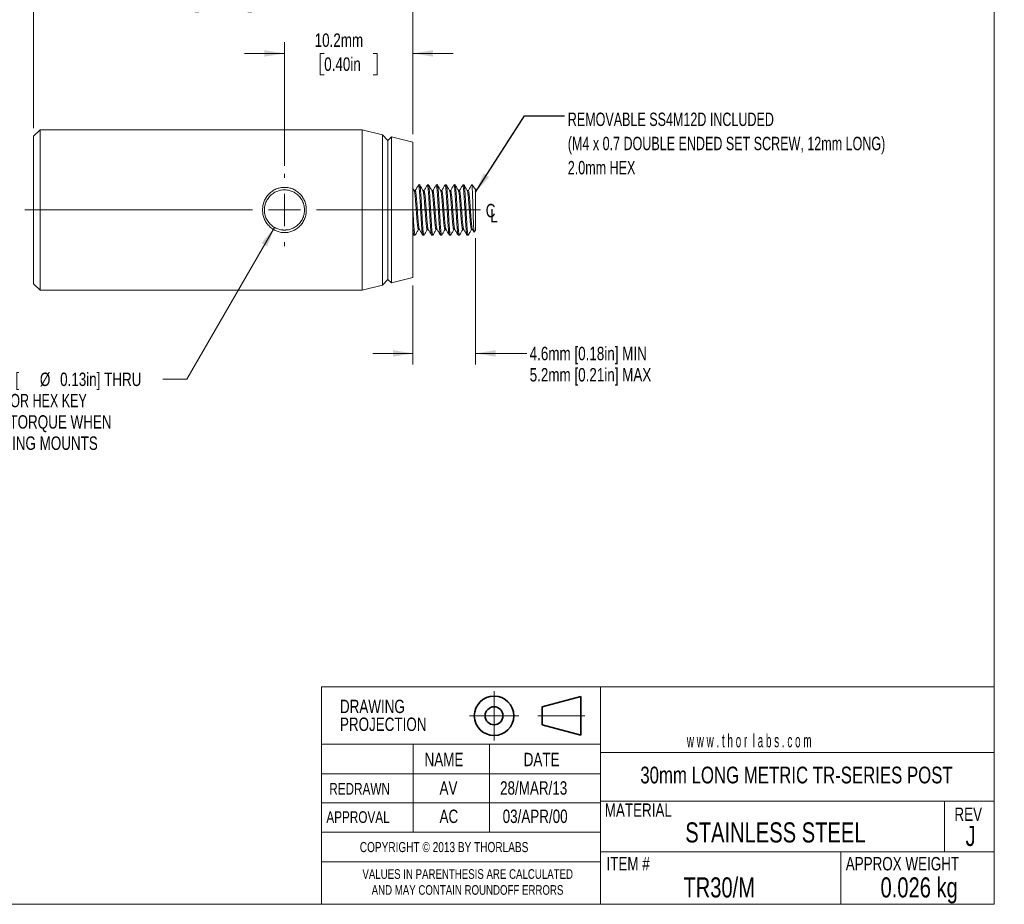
# Model space of a CAD drawing. Header units: millimetres. Extents: x 2 to 280, y 1 to 215.
# Tile 2 of 3: x 124 to 280, y 1 to 141. Entities that reach past the tile are written whole.
import ezdxf

# ---------------------------------------------------------------- set-up
doc = ezdxf.new("R2010")
doc.units = ezdxf.units.MM
doc.header["$PDSIZE"] = -1
doc.linetypes.add('CENTERX2', pattern=[20.32, 12.7, -2.54, 2.54, -2.54])
doc.styles.add('SLDTEXTSTYLE0', font='TXT', dxfattribs={"width": 0.75})
doc.styles.add('SLDTEXTSTYLE1', font='TXT', dxfattribs={"width": 0.5525})
doc.styles.add('SLDTEXTSTYLE2', font='TXT', dxfattribs={"width": 0.7})
doc.dimstyles.new('SLDDIMSTYLE0', dxfattribs={"dimtxt": 2.116667, "dimasz": 3.175, "dimexe": 0, "dimexo": 0.0625, "dimgap": 0.529167, "dimtad": 0, "dimtih": 1, "dimtoh": 1, "dimdec": 1, "dimlfac": 0.5, "dimrnd": 1e-09, "dimzin": 12, "dimdsep": 46, "dimtxsty": 'SLDTEXTSTYLE0', "dimsah": 1, "dimcen": 0.09, "dimadec": 0, "dimazin": 3, "dimtfac": 1, "dimtdec": 1, "dimtmove": 0, "dimatfit": 0, "dimfxl": 1, "dimfrac": 2, "dimtolj": 1, "dimtzin": 12, "dimarcsym": 0})
doc.dimstyles.new('SLDDIMSTYLE1', dxfattribs={"dimtxt": 2.116667, "dimasz": 3.175, "dimexe": 0, "dimexo": 0.0625, "dimgap": 0.529167, "dimtad": 0, "dimtih": 1, "dimtoh": 1, "dimdec": 1, "dimlfac": 0.5, "dimrnd": 1e-09, "dimzin": 4, "dimdsep": 46, "dimtxsty": 'SLDTEXTSTYLE0', "dimsah": 1, "dimcen": 0.09, "dimadec": 0, "dimazin": 1, "dimtfac": 1, "dimtdec": 1, "dimtofl": 0, "dimtmove": 0, "dimatfit": 3, "dimfxl": 1, "dimfrac": 2, "dimtolj": 1, "dimtzin": 12, "dimarcsym": 0})
doc.dimstyles.new('SLDDIMSTYLE2', dxfattribs={"dimtxt": 2.116667, "dimasz": 3.175, "dimexe": 0, "dimexo": 0.0625, "dimgap": 0.529167, "dimtad": 0, "dimtih": 1, "dimtoh": 1, "dimdec": 1, "dimlfac": 0.5, "dimrnd": 1e-09, "dimzin": 12, "dimdsep": 46, "dimtxsty": 'SLDTEXTSTYLE0', "dimsah": 1, "dimcen": 0, "dimadec": 0, "dimazin": 3, "dimtfac": 1, "dimtdec": 1, "dimtofl": 0, "dimtmove": 0, "dimatfit": 3, "dimfxl": 1, "dimfrac": 2, "dimtolj": 1, "dimtzin": 12, "dimarcsym": 0})
doc.dimstyles.new('SLDDIMSTYLE3', dxfattribs={"dimtxt": 0.18, "dimasz": 3.175, "dimexe": 0, "dimexo": 0.0625, "dimgap": 0, "dimtad": 0, "dimtih": 1, "dimtoh": 1, "dimdec": 0, "dimrnd": 1e-09, "dimzin": 0, "dimdsep": 46, "dimtxsty": 'Standard', "dimsah": 1, "dimcen": 0.09, "dimadec": 0, "dimazin": 0, "dimtfac": 3.175, "dimtdec": 0, "dimtofl": 0, "dimtmove": 0, "dimatfit": 3, "dimfxl": 1, "dimfrac": 2, "dimtolj": 1, "dimtzin": 0, "dimarcsym": 0})

# ---------------------------------------------------------------- blocks, each defined once
blk = doc.blocks.new('Third Angle Projection Block')
at = {"color": 7, "linetype": 'CENTERX2', "lineweight": 18}
for p, q in [((101.48, 23.81), (101.48, 14.07)), ((96.6, 18.94), (106.35, 18.94)), ((110.14, 18.94), (119.45, 18.94))]:
    blk.add_line(p, q, dxfattribs=at)
at = {"color": 7, "linetype": 'Continuous', "lineweight": 35}
for p, q in [((118.62, 22.75), (111, 20.71)), ((118.62, 15.13), (118.62, 22.75)), ((111, 20.71), (111, 17.17)), ((111, 17.17), (118.62, 15.13))]:
    blk.add_line(p, q, dxfattribs=at)
for radius in [3.9, 1.77]:
    blk.add_circle((101.48, 18.94), radius, dxfattribs=at)
at = {"color": 7, "linetype": 'Continuous', "lineweight": 0}
blk.add_point((101.48, 18.94), dxfattribs=at)
blk = doc.blocks.new('_D')
at = {"color": 7, "linetype": 'Continuous', "lineweight": 0}
for p, q in [((196, 106.15), (196, 86.17)), ((186.1, 98.66), (186.1, 86.17)), ((186.1, 87.95), (179.75, 87.95)), ((196, 87.95), (204.12, 87.95))]:
    blk.add_line(p, q, dxfattribs=at)
at = {"color": 7, "linetype": 'Continuous', "lineweight": 18}
for points in [[(186.1, 87.95), (182.92, 88.46), (182.92, 87.44)], [(196, 87.95), (199.18, 87.44), (199.18, 88.46)]]:
    blk.add_solid(points, dxfattribs=at)
at = {"color": 7, "linetype": 'Continuous', "lineweight": 18, "char_height": 2.1167, "attachment_point": 1, "style": 'SLDTEXTSTYLE0'}
for s, insert in [('4.6mm [0.18in] MIN', (204.55, 88.99)), ('5.2mm [0.21in] MAX', (204.55, 85.63))]:
    blk.add_mtext(s, dxfattribs=dict(at, insert=insert))
blk = doc.blocks.new('_D_1')
at = {"color": 7, "linetype": 'Continuous', "lineweight": 0}
for p, q in [((165.78, 117.61), (165.78, 137.14)), ((186.1, 122.59), (186.1, 137.14)), ((165.78, 135.36), (159.43, 135.36)), ((172.06, 135.36), (171.41, 135.36)), ((171.41, 135.36), (171.41, 132)), ((179.81, 135.36), (180.46, 135.36)), ((180.46, 135.36), (180.46, 132)), ((186.1, 135.36), (192.45, 135.36)), ((171.41, 132), (172.06, 132)), ((180.46, 132), (179.81, 132))]:
    blk.add_line(p, q, dxfattribs=at)
at = {"color": 7, "linetype": 'Continuous', "lineweight": 18}
for points in [[(165.78, 135.36), (162.6, 135.87), (162.6, 134.86)], [(186.1, 135.36), (189.27, 134.86), (189.27, 135.87)]]:
    blk.add_solid(points, dxfattribs=at)
at = {"color": 7, "linetype": 'Continuous', "lineweight": 18, "char_height": 2.117, "attachment_point": 1, "style": 'SLDTEXTSTYLE0'}
for s, insert in [('10.2mm', (170.55, 138.52)), ('0.40in', (172.06, 134.73))]:
    blk.add_mtext(s, dxfattribs=dict(at, insert=insert))
blk = doc.blocks.new('_D_2')
at = {"color": 7, "linetype": 'Continuous', "lineweight": 0}
for p, q in [((126.1, 123.55), (126.1, 147.07)), ((186.1, 122.59), (186.1, 147.07)), ((126.1, 145.3), (149.51, 145.3)), ((152.22, 145.3), (151.58, 145.3)), ((151.58, 145.3), (151.58, 141.93)), ((159.98, 145.3), (160.62, 145.3)), ((160.62, 145.3), (160.62, 141.93)), ((186.1, 145.3), (162.69, 145.3)), ((151.58, 141.93), (152.22, 141.93)), ((160.62, 141.93), (159.98, 141.93))]:
    blk.add_line(p, q, dxfattribs=at)
at = {"color": 7, "linetype": 'Continuous', "lineweight": 18}
for points in [[(126.1, 145.3), (129.28, 144.79), (129.28, 145.8)], [(186.1, 145.3), (182.92, 145.8), (182.92, 144.79)]]:
    blk.add_solid(points, dxfattribs=at)
at = {"color": 7, "linetype": 'Continuous', "lineweight": 18, "char_height": 2.117, "attachment_point": 1, "style": 'SLDTEXTSTYLE0'}
for s, insert in [('30.0mm', (150.72, 148.45)), ('1.18in', (152.22, 144.66))]:
    blk.add_mtext(s, dxfattribs=dict(at, insert=insert))
blk = doc.blocks.new('_D_3')
at = {"color": 7, "linetype": 'Continuous', "lineweight": 0}
for p, q in [((164.19, 107.87), (150.33, 83.86)), ((150.33, 83.86), (146.52, 83.86))]:
    blk.add_line(p, q, dxfattribs=at)
at = {"color": 7, "linetype": 'Continuous', "lineweight": 18}
blk.add_solid([(164.19, 107.87), (162.16, 105.38), (163.04, 104.87)], dxfattribs=at)
at = {"color": 7, "linetype": 'Continuous', "lineweight": 18, "attachment_point": 1}
for s, insert, char_height, style in [('%%c', (112.94, 84.91), 2.117, 'SLDTEXTSTYLE0'), ('3.2mm [', (116.13, 84.91), 2.117, 'SLDTEXTSTYLE0'), ('%%c', (127.1, 84.91), 2.117, 'SLDTEXTSTYLE0'), ('0.13in] THRU', (130.3, 84.91), 2.1167, 'SLDTEXTSTYLE0'), ('FOR 2mm BALL DRIVER OR HEX KEY', (99.29, 81.55), 2.1167, 'SLDTEXTSTYLE2'), ('PROVIDES EXTRA TORQUE WHEN', (103.05, 78.18), 2.1167, 'SLDTEXTSTYLE0'), ('TIGHTENING/REMOVING MOUNTS', (101.23, 74.82), 2.1167, 'SLDTEXTSTYLE0')]:
    blk.add_mtext(s, dxfattribs=dict(at, insert=insert, char_height=char_height, style=style))
blk = doc.blocks.new('SW_SYMBOL_MOD_CL')
at = {"color": 0, "linetype": 'Continuous', "lineweight": 0, "char_height": 783, "attachment_point": 5, "style": 'SLDTEXTSTYLE0'}
for s, insert in [('C', (400, 600)), ('L', (600, 300))]:
    blk.add_mtext(s, dxfattribs=dict(at, insert=insert))
blk = doc.blocks.new('SW_CENTERMARKSYMBOL_0')
at = {"color": 0, "linetype": 'Continuous', "lineweight": 18}
for p, q in [((0, 5.08), (0, 5.71)), ((0, 0), (0, 2.54)), ((-5.08, 0), (-41.04, 0)), ((0, 0), (-2.54, 0)), ((0, 0), (0, -2.54)), ((0, 0), (2.54, 0)), ((5.08, 0), (31, 0)), ((0, -5.08), (0, -5.71))]:
    blk.add_line(p, q, dxfattribs=at)

msp = doc.modelspace()

# ---------------------------------------------------------------- linework, layer by layer
at = {"color": 7, "linetype": 'Continuous', "lineweight": 18}
for p, q in [((277.99, 0.9), (277.99, 214.65)), ((127.12, 123.3), (126.1, 122.28)), ((178.07, 123.3), (127.12, 123.3)), ((127.12, 123.3), (127.12, 110.62)), ((181.27, 122.51), (178.07, 123.3)), ((178.07, 123.3), (178.07, 110.62)), ((126.1, 122.28), (126.1, 110.62)), ((182.1, 121.62), (181.27, 122.51)), ((181.27, 122.51), (181.27, 110.62)), ((182.68, 122.16), (182.1, 121.62)), ((182.1, 121.62), (182.1, 110.62)), ((186.1, 121.32), (182.68, 122.16)), ((182.68, 122.16), (182.68, 110.62)), ((186.1, 121.32), (186.1, 110.62)), ((186.29, 113.68), (186.1, 114.02)), ((186.44, 113.71), (186.27, 113.71)), ((187.14, 114.62), (186.96, 114.62)), ((187.84, 113.71), (187.67, 113.71)), ((188.54, 114.62), (188.36, 114.62)), ((189.24, 113.71), (189.07, 113.71)), ((189.94, 114.62), (189.76, 114.62)), ((190.64, 113.71), (190.47, 113.71)), ((191.34, 114.62), (191.16, 114.62)), ((192.04, 113.71), (191.87, 113.71)), ((192.74, 114.62), (192.56, 114.62)), ((193.44, 113.71), (193.27, 113.71)), ((194.14, 114.62), (193.96, 114.62)), ((194.84, 113.71), (194.67, 113.71)), ((195.44, 114.62), (195.36, 114.62)), ((195.98, 113.86), (195.44, 114.62)), ((195.44, 114.35), (195.44, 114.62)), ((195.98, 113.86), (196, 113.82)), ((196, 107.42), (196, 113.82)), ((126.1, 110.62), (126.1, 98.96)), ((127.12, 110.62), (127.12, 97.95)), ((178.07, 110.62), (178.07, 97.95)), ((181.27, 110.62), (181.27, 98.74)), ((182.1, 110.62), (182.1, 99.62)), ((182.68, 110.62), (182.68, 99.08)), ((186.1, 110.62), (186.1, 99.93)), ((186.96, 107.53), (187.12, 107.53)), ((188.36, 107.53), (188.52, 107.53)), ((189.76, 107.53), (189.92, 107.53)), ((191.16, 107.53), (191.32, 107.53)), ((192.56, 107.53), (192.72, 107.53)), ((193.96, 107.53), (194.12, 107.53)), ((195.36, 107.53), (195.52, 107.53)), ((195.51, 107.55), (195.76, 107.12)), ((186.1, 106.89), (186.24, 106.64)), ((186.26, 106.62), (186.44, 106.62)), ((187.66, 106.62), (187.84, 106.62)), ((189.06, 106.62), (189.24, 106.62)), ((190.46, 106.62), (190.64, 106.62)), ((191.86, 106.62), (192.04, 106.62)), ((193.26, 106.62), (193.44, 106.62)), ((194.66, 106.62), (194.84, 106.62)), ((195.78, 107.11), (196, 107.42)), ((182.68, 99.08), (186.1, 99.93)), ((126.1, 98.96), (127.12, 97.95)), ((178.07, 97.95), (181.27, 98.74)), ((181.27, 98.74), (182.1, 99.62)), ((182.1, 99.62), (182.68, 99.08)), ((127.12, 97.95), (178.07, 97.95)), ((277.99, 35.24), (277.99, 50.03)), ((171.63, 7.56), (171.63, 35.24)), ((171.63, 35.24), (215.74, 35.24)), ((215.74, 35.24), (215.74, 0.9)), ((215.74, 35.24), (277.99, 35.24)), ((171.63, 12.3), (171.63, 26.17)), ((171.63, 0.9), (171.63, 26.17)), ((215.74, 26.17), (171.63, 26.17)), ((186.13, 26.17), (186.13, 12.3)), ((198.21, 26.17), (198.21, 12.3)), ((215.74, 24.89), (277.99, 24.89)), ((215.74, 21.49), (171.63, 21.49)), ((215.74, 17.16), (277.99, 17.16)), ((270.17, 17.16), (270.17, 9.14)), ((215.74, 16.92), (171.63, 16.92)), ((215.74, 12.3), (171.63, 12.3)), ((171.63, 12.3), (171.63, 7.56)), ((215.74, 9.14), (277.99, 9.14)), ((253.75, 9.14), (253.75, 0.9)), ((171.63, 7.56), (215.74, 7.56)), ((277.99, 0.9), (1.58, 0.9))]:
    msp.add_line(p, q, dxfattribs=at)
for points, knots in [([(162.32, 110.62), (162.33, 110.86), (162.35, 111.33), (162.55, 112), (162.88, 112.62), (163.32, 113.16), (163.84, 113.62), (164.44, 113.96), (165.09, 114.15), (165.78, 114.22), (166.46, 114.15), (167.11, 113.96), (167.71, 113.62), (168.23, 113.16), (168.68, 112.62), (169, 112), (169.19, 111.33), (169.25, 110.62), (169.19, 109.91), (169, 109.24), (168.68, 108.62), (168.23, 108.08), (167.71, 107.62), (167.11, 107.29), (166.46, 107.09), (165.77, 107.03), (165.09, 107.09), (164.44, 107.29), (163.84, 107.62), (163.32, 108.08), (162.87, 108.63), (162.55, 109.24), (162.35, 109.92), (162.33, 110.38), (162.32, 110.62)], [0, 0, 0, 0, 0.032206, 0.063214, 0.094215, 0.126403, 0.158491, 0.188893, 0.218934, 0.24999, 0.281027, 0.311086, 0.341545, 0.37373, 0.405856, 0.436822, 0.467824, 0.500108, 0.532296, 0.563272, 0.594233, 0.626377, 0.658508, 0.688949, 0.719019, 0.750087, 0.781086, 0.811122, 0.841579, 0.873786, 0.905925, 0.936877, 0.967838, 1, 1, 1, 1]), ([(162.6, 110.62), (162.61, 110.45), (162.63, 110.08), (162.78, 109.51), (163.07, 108.92), (163.51, 108.35), (164.08, 107.91), (164.7, 107.61), (165.18, 107.49), (165.49, 107.46), (165.63, 107.45), (165.77, 107.45), (165.89, 107.45), (166.11, 107.46), (166.43, 107.5), (166.91, 107.64), (167.47, 107.91), (168.04, 108.35), (168.48, 108.91), (168.77, 109.51), (168.92, 110.08), (168.97, 110.62), (168.92, 111.16), (168.77, 111.73), (168.48, 112.33), (168.04, 112.89), (167.47, 113.34), (166.87, 113.62), (166.3, 113.77), (165.78, 113.81), (165.25, 113.77), (164.68, 113.62), (164.08, 113.34), (163.52, 112.89), (163.07, 112.33), (162.78, 111.73), (162.63, 111.16), (162.61, 110.79), (162.6, 110.62)], [0, 0, 0, 0, 0.025569, 0.054879, 0.087979, 0.124903, 0.162496, 0.195834, 0.228147, 0.235753, 0.243001, 0.249893, 0.255771, 0.261889, 0.281786, 0.304036, 0.337369, 0.37494, 0.41193, 0.445064, 0.474374, 0.49991, 0.525491, 0.554833, 0.587986, 0.624984, 0.662565, 0.695908, 0.725043, 0.750017, 0.774933, 0.804022, 0.837331, 0.874891, 0.911937, 0.945113, 0.974451, 1, 1, 1, 1]), ([(186.96, 107.53), (186.96, 107.53), (186.95, 107.53), (186.93, 107.56), (186.91, 107.62), (186.88, 107.73), (186.85, 107.87), (186.83, 108.05), (186.8, 108.26), (186.78, 108.5), (186.75, 108.76), (186.73, 109.04), (186.71, 109.34), (186.68, 109.66), (186.66, 109.99), (186.63, 110.34), (186.61, 110.69), (186.58, 111.04), (186.55, 111.38), (186.53, 111.71), (186.5, 112.02), (186.48, 112.31), (186.46, 112.58), (186.44, 112.84), (186.41, 113.07), (186.38, 113.27), (186.36, 113.43), (186.33, 113.56), (186.31, 113.64), (186.29, 113.67), (186.29, 113.68)], [0, 0, 0, 0, 0.011282, 0.047428, 0.084356, 0.121857, 0.159701, 0.197643, 0.235436, 0.272838, 0.309623, 0.345585, 0.38137, 0.418003, 0.455298, 0.493031, 0.530962, 0.568846, 0.606435, 0.643498, 0.679818, 0.715454, 0.75176, 0.788811, 0.826393, 0.864274, 0.902207, 0.939945, 0.977249, 1, 1, 1, 1]), ([(187.11, 107.56), (187.1, 107.57), (187.08, 107.61), (187.05, 107.76), (187.01, 107.99), (186.97, 108.3), (186.94, 108.66), (186.9, 109.06), (186.87, 109.5), (186.83, 109.98), (186.8, 110.48), (186.76, 110.99), (186.72, 111.48), (186.69, 111.95), (186.65, 112.37), (186.62, 112.75), (186.58, 113.09), (186.54, 113.36), (186.51, 113.57), (186.47, 113.68), (186.45, 113.72), (186.44, 113.71), (186.44, 113.71)], [0, 0, 0, 0, 0.039383, 0.093222, 0.147627, 0.201862, 0.255205, 0.307002, 0.358717, 0.412004, 0.466214, 0.520628, 0.574507, 0.627158, 0.678452, 0.731021, 0.784853, 0.839257, 0.893496, 0.946848, 0.998659, 1, 1, 1, 1]), ([(186.98, 114.6), (186.9, 114.45), (186.72, 114.15), (186.54, 113.85), (186.46, 113.7)], [0, 0, 0, 0, 0.500059, 1, 1, 1, 1]), ([(187.66, 106.62), (187.66, 106.62), (187.65, 106.62), (187.64, 106.64), (187.63, 106.67), (187.62, 106.71), (187.6, 106.76), (187.59, 106.83), (187.57, 106.92), (187.56, 107.03), (187.54, 107.16), (187.53, 107.3), (187.51, 107.49), (187.49, 107.73), (187.47, 108.03), (187.44, 108.33), (187.43, 108.61), (187.41, 108.9), (187.39, 109.19), (187.38, 109.48), (187.36, 109.78), (187.34, 110.16), (187.31, 110.62), (187.28, 111.15), (187.25, 111.7), (187.22, 112.19), (187.19, 112.65), (187.17, 112.98), (187.15, 113.24), (187.14, 113.44), (187.12, 113.66), (187.1, 113.88), (187.08, 114.09), (187.06, 114.26), (187.04, 114.39), (187.02, 114.47), (187.01, 114.53), (187, 114.57), (186.99, 114.59), (186.98, 114.61), (186.97, 114.62), (186.96, 114.62), (186.96, 114.62)], [0, 0, 0, 0, 0.011418, 0.030528, 0.049833, 0.066954, 0.081892, 0.103126, 0.124361, 0.145595, 0.16683, 0.188064, 0.209298, 0.244759, 0.277259, 0.306797, 0.333372, 0.358534, 0.383524, 0.408343, 0.43299, 0.457466, 0.499913, 0.542358, 0.584801, 0.631536, 0.666742, 0.707035, 0.725628, 0.747553, 0.772808, 0.801393, 0.833308, 0.863915, 0.8907, 0.91366, 0.932795, 0.948104, 0.959587, 0.976864, 0.994141, 1, 1, 1, 1]), ([(187.85, 106.65), (187.85, 106.64), (187.84, 106.61), (187.81, 106.64), (187.78, 106.74), (187.75, 106.92), (187.71, 107.18), (187.68, 107.51), (187.65, 107.9), (187.62, 108.34), (187.59, 108.81), (187.56, 109.32), (187.53, 109.87), (187.5, 110.44), (187.46, 111.02), (187.43, 111.58), (187.4, 112.12), (187.37, 112.61), (187.34, 113.07), (187.31, 113.49), (187.28, 113.86), (187.24, 114.18), (187.21, 114.42), (187.17, 114.57), (187.15, 114.63), (187.14, 114.62), (187.14, 114.61)], [0, 0, 0, 0, 0.021766, 0.063874, 0.107168, 0.151302, 0.195841, 0.240325, 0.284297, 0.327331, 0.369299, 0.412106, 0.455928, 0.500348, 0.544913, 0.589161, 0.63265, 0.674982, 0.717236, 0.760667, 0.804882, 0.84944, 0.897439, 0.94473, 0.99079, 1, 1, 1, 1]), ([(187.69, 113.68), (187.6, 113.84), (187.42, 114.14), (187.25, 114.45), (187.16, 114.6)], [0, 0, 0, 0, 0.499471, 1, 1, 1, 1]), ([(188.36, 107.53), (188.36, 107.53), (188.34, 107.54), (188.32, 107.58), (188.3, 107.66), (188.27, 107.79), (188.24, 107.95), (188.22, 108.14), (188.19, 108.37), (188.17, 108.62), (188.14, 108.89), (188.12, 109.17), (188.1, 109.48), (188.07, 109.8), (188.05, 110.15), (188.02, 110.49), (187.99, 110.85), (187.97, 111.19), (187.94, 111.53), (187.92, 111.85), (187.9, 112.15), (187.87, 112.43), (187.85, 112.7), (187.82, 112.94), (187.8, 113.16), (187.77, 113.34), (187.74, 113.49), (187.72, 113.6), (187.7, 113.66), (187.69, 113.68), (187.69, 113.68)], [0, 0, 0, 0, 0.026939, 0.063466, 0.100686, 0.138378, 0.176307, 0.214224, 0.251884, 0.28905, 0.325504, 0.361174, 0.397361, 0.434324, 0.471853, 0.509715, 0.547666, 0.58546, 0.622855, 0.659624, 0.695564, 0.731386, 0.768057, 0.805382, 0.843137, 0.881082, 0.91897, 0.956555, 0.993605, 1, 1, 1, 1]), ([(188.51, 107.56), (188.5, 107.57), (188.48, 107.61), (188.45, 107.76), (188.41, 107.99), (188.37, 108.3), (188.34, 108.66), (188.3, 109.06), (188.27, 109.5), (188.23, 109.98), (188.2, 110.48), (188.16, 110.99), (188.12, 111.48), (188.09, 111.95), (188.05, 112.37), (188.02, 112.75), (187.98, 113.09), (187.94, 113.36), (187.91, 113.57), (187.87, 113.68), (187.85, 113.72), (187.84, 113.71), (187.84, 113.71)], [0, 0, 0, 0, 0.039355, 0.093155, 0.147522, 0.201718, 0.255023, 0.306783, 0.358461, 0.41171, 0.465881, 0.520256, 0.574097, 0.62671, 0.677967, 0.730499, 0.784292, 0.838657, 0.892858, 0.946171, 0.997945, 1, 1, 1, 1]), ([(188.38, 114.6), (188.3, 114.45), (188.12, 114.15), (187.94, 113.85), (187.86, 113.7)], [0, 0, 0, 0, 0.500059, 1, 1, 1, 1]), ([(189.06, 106.62), (189.06, 106.62), (189.05, 106.62), (189.04, 106.64), (189.03, 106.67), (189.02, 106.71), (189, 106.76), (188.99, 106.83), (188.97, 106.92), (188.96, 107.03), (188.94, 107.16), (188.93, 107.3), (188.91, 107.49), (188.89, 107.73), (188.87, 108.03), (188.84, 108.33), (188.83, 108.61), (188.81, 108.9), (188.79, 109.19), (188.78, 109.48), (188.76, 109.78), (188.74, 110.16), (188.71, 110.62), (188.68, 111.15), (188.65, 111.7), (188.62, 112.19), (188.59, 112.65), (188.57, 112.98), (188.55, 113.24), (188.54, 113.44), (188.52, 113.66), (188.5, 113.88), (188.48, 114.09), (188.46, 114.26), (188.44, 114.39), (188.42, 114.47), (188.41, 114.53), (188.4, 114.57), (188.39, 114.59), (188.38, 114.61), (188.37, 114.62), (188.36, 114.62), (188.36, 114.62)], [0, 0, 0, 0, 0.011418, 0.030528, 0.049833, 0.066954, 0.081892, 0.103126, 0.124361, 0.145595, 0.16683, 0.188064, 0.209298, 0.244759, 0.277259, 0.306797, 0.333372, 0.358534, 0.383524, 0.408343, 0.43299, 0.457466, 0.499913, 0.542358, 0.584801, 0.631536, 0.666742, 0.707035, 0.725628, 0.747553, 0.772808, 0.801393, 0.833308, 0.863915, 0.8907, 0.91366, 0.932795, 0.948104, 0.959587, 0.976864, 0.994141, 1, 1, 1, 1]), ([(189.25, 106.65), (189.25, 106.64), (189.24, 106.61), (189.21, 106.64), (189.18, 106.74), (189.15, 106.92), (189.11, 107.18), (189.08, 107.51), (189.05, 107.9), (189.02, 108.34), (188.99, 108.81), (188.96, 109.32), (188.93, 109.87), (188.9, 110.44), (188.86, 111.02), (188.83, 111.58), (188.8, 112.12), (188.77, 112.61), (188.74, 113.07), (188.71, 113.49), (188.68, 113.86), (188.64, 114.18), (188.61, 114.42), (188.57, 114.57), (188.55, 114.63), (188.54, 114.62), (188.54, 114.61)], [0, 0, 0, 0, 0.021766, 0.063874, 0.107168, 0.151302, 0.195841, 0.240325, 0.284297, 0.327331, 0.369299, 0.412106, 0.455928, 0.500348, 0.544913, 0.589161, 0.63265, 0.674982, 0.717236, 0.760667, 0.804882, 0.84944, 0.897439, 0.94473, 0.99079, 1, 1, 1, 1]), ([(189.09, 113.68), (189, 113.84), (188.82, 114.14), (188.65, 114.45), (188.56, 114.6)], [0, 0, 0, 0, 0.499471, 1, 1, 1, 1]), ([(189.76, 107.53), (189.76, 107.53), (189.75, 107.53), (189.73, 107.55), (189.71, 107.61), (189.68, 107.71), (189.66, 107.85), (189.63, 108.03), (189.6, 108.24), (189.58, 108.47), (189.55, 108.73), (189.53, 109.01), (189.51, 109.31), (189.49, 109.62), (189.46, 109.95), (189.43, 110.3), (189.41, 110.65), (189.38, 111), (189.36, 111.34), (189.33, 111.67), (189.31, 111.99), (189.29, 112.28), (189.26, 112.55), (189.24, 112.81), (189.21, 113.04), (189.19, 113.24), (189.16, 113.42), (189.13, 113.55), (189.11, 113.64), (189.1, 113.67), (189.09, 113.68)], [0, 0, 0, 0, 0.006279, 0.042357, 0.079241, 0.116723, 0.154575, 0.192554, 0.230411, 0.267905, 0.304805, 0.340905, 0.37665, 0.413229, 0.450494, 0.488224, 0.526181, 0.564118, 0.601788, 0.638957, 0.675406, 0.711089, 0.747331, 0.784342, 0.821911, 0.859805, 0.89778, 0.935588, 0.972989, 1, 1, 1, 1]), ([(189.91, 107.56), (189.9, 107.57), (189.88, 107.61), (189.85, 107.76), (189.81, 107.99), (189.77, 108.3), (189.74, 108.66), (189.7, 109.06), (189.67, 109.5), (189.63, 109.98), (189.6, 110.48), (189.56, 110.99), (189.52, 111.48), (189.49, 111.95), (189.45, 112.37), (189.42, 112.75), (189.38, 113.09), (189.34, 113.36), (189.31, 113.57), (189.27, 113.68), (189.25, 113.72), (189.24, 113.71), (189.24, 113.71)], [0, 0, 0, 0, 0.039395, 0.093249, 0.14767, 0.201921, 0.255278, 0.30709, 0.358821, 0.412122, 0.466348, 0.520778, 0.574672, 0.627338, 0.678647, 0.731232, 0.785079, 0.839498, 0.893753, 0.94712, 0.998946, 1, 1, 1, 1]), ([(189.78, 114.6), (189.7, 114.45), (189.52, 114.15), (189.34, 113.85), (189.26, 113.7)], [0, 0, 0, 0, 0.500059, 1, 1, 1, 1]), ([(190.46, 106.62), (190.46, 106.62), (190.45, 106.62), (190.44, 106.64), (190.43, 106.67), (190.42, 106.71), (190.4, 106.76), (190.39, 106.83), (190.37, 106.92), (190.36, 107.03), (190.34, 107.16), (190.33, 107.3), (190.31, 107.49), (190.29, 107.73), (190.27, 108.03), (190.24, 108.33), (190.23, 108.61), (190.21, 108.9), (190.19, 109.19), (190.18, 109.48), (190.16, 109.78), (190.14, 110.16), (190.11, 110.62), (190.08, 111.15), (190.05, 111.7), (190.02, 112.19), (189.99, 112.65), (189.97, 112.98), (189.95, 113.24), (189.94, 113.44), (189.92, 113.66), (189.9, 113.88), (189.88, 114.09), (189.86, 114.26), (189.84, 114.39), (189.82, 114.47), (189.81, 114.53), (189.8, 114.57), (189.79, 114.59), (189.78, 114.61), (189.77, 114.62), (189.76, 114.62), (189.76, 114.62)], [0, 0, 0, 0, 0.011418, 0.030528, 0.049833, 0.066954, 0.081892, 0.103126, 0.124361, 0.145595, 0.16683, 0.188064, 0.209298, 0.244759, 0.277259, 0.306797, 0.333372, 0.358534, 0.383524, 0.408343, 0.43299, 0.457466, 0.499913, 0.542358, 0.584801, 0.631536, 0.666742, 0.707035, 0.725628, 0.747553, 0.772808, 0.801393, 0.833308, 0.863915, 0.8907, 0.91366, 0.932795, 0.948104, 0.959587, 0.976864, 0.994141, 1, 1, 1, 1]), ([(190.65, 106.65), (190.65, 106.64), (190.64, 106.61), (190.61, 106.64), (190.58, 106.74), (190.55, 106.92), (190.51, 107.18), (190.48, 107.51), (190.45, 107.9), (190.42, 108.34), (190.39, 108.81), (190.36, 109.32), (190.33, 109.87), (190.3, 110.44), (190.26, 111.02), (190.23, 111.58), (190.2, 112.12), (190.17, 112.61), (190.14, 113.07), (190.11, 113.49), (190.08, 113.86), (190.04, 114.18), (190.01, 114.42), (189.97, 114.57), (189.95, 114.63), (189.94, 114.62), (189.94, 114.61)], [0, 0, 0, 0, 0.021766, 0.063874, 0.107168, 0.151302, 0.195841, 0.240325, 0.284297, 0.327331, 0.369299, 0.412106, 0.455928, 0.500348, 0.544913, 0.589161, 0.63265, 0.674982, 0.717236, 0.760667, 0.804882, 0.84944, 0.897439, 0.94473, 0.99079, 1, 1, 1, 1]), ([(190.49, 113.68), (190.4, 113.84), (190.22, 114.14), (190.05, 114.45), (189.96, 114.6)], [0, 0, 0, 0, 0.499471, 1, 1, 1, 1]), ([(191.16, 107.54), (191.16, 107.53), (191.14, 107.53), (191.12, 107.57), (191.1, 107.65), (191.07, 107.77), (191.05, 107.93), (191.02, 108.12), (190.99, 108.34), (190.97, 108.59), (190.94, 108.85), (190.92, 109.14), (190.9, 109.44), (190.88, 109.77), (190.85, 110.11), (190.82, 110.45), (190.8, 110.81), (190.77, 111.15), (190.74, 111.49), (190.72, 111.81), (190.7, 112.12), (190.68, 112.4), (190.65, 112.67), (190.63, 112.92), (190.6, 113.14), (190.57, 113.32), (190.55, 113.48), (190.52, 113.59), (190.5, 113.66), (190.49, 113.67), (190.49, 113.68)], [0, 0, 0, 0, 0.023214, 0.059635, 0.096772, 0.134408, 0.172307, 0.210223, 0.247909, 0.285128, 0.32166, 0.357361, 0.393434, 0.430305, 0.467765, 0.505587, 0.543526, 0.581335, 0.618772, 0.655609, 0.691638, 0.727366, 0.763936, 0.801183, 0.838886, 0.876807, 0.914699, 0.952316, 0.989423, 1, 1, 1, 1]), ([(191.31, 107.56), (191.3, 107.57), (191.28, 107.61), (191.25, 107.76), (191.21, 107.99), (191.17, 108.3), (191.14, 108.66), (191.1, 109.06), (191.07, 109.5), (191.03, 109.98), (191, 110.48), (190.96, 110.99), (190.92, 111.48), (190.89, 111.95), (190.85, 112.37), (190.82, 112.75), (190.78, 113.09), (190.74, 113.36), (190.71, 113.57), (190.67, 113.68), (190.65, 113.72), (190.64, 113.71), (190.64, 113.71)], [0, 0, 0, 0, 0.039378, 0.09321, 0.147608, 0.201836, 0.255171, 0.306962, 0.35867, 0.41195, 0.466153, 0.520559, 0.574432, 0.627076, 0.678363, 0.730925, 0.78475, 0.839146, 0.893379, 0.946723, 0.998527, 1, 1, 1, 1]), ([(191.18, 114.6), (191.1, 114.45), (190.92, 114.15), (190.74, 113.85), (190.66, 113.7)], [0, 0, 0, 0, 0.500059, 1, 1, 1, 1]), ([(191.86, 106.62), (191.86, 106.62), (191.85, 106.62), (191.84, 106.64), (191.83, 106.67), (191.82, 106.71), (191.8, 106.76), (191.79, 106.83), (191.77, 106.92), (191.76, 107.03), (191.74, 107.16), (191.73, 107.3), (191.71, 107.49), (191.69, 107.73), (191.67, 108.03), (191.64, 108.33), (191.63, 108.61), (191.61, 108.9), (191.59, 109.19), (191.58, 109.48), (191.56, 109.78), (191.54, 110.16), (191.51, 110.62), (191.48, 111.15), (191.45, 111.7), (191.42, 112.19), (191.39, 112.65), (191.37, 112.98), (191.35, 113.24), (191.34, 113.44), (191.32, 113.66), (191.3, 113.88), (191.28, 114.09), (191.26, 114.26), (191.24, 114.39), (191.22, 114.47), (191.21, 114.53), (191.2, 114.57), (191.19, 114.59), (191.18, 114.61), (191.17, 114.62), (191.16, 114.62), (191.16, 114.62)], [0, 0, 0, 0, 0.011418, 0.030528, 0.049833, 0.066954, 0.081892, 0.103126, 0.124361, 0.145595, 0.16683, 0.188064, 0.209298, 0.244759, 0.277259, 0.306797, 0.333372, 0.358534, 0.383524, 0.408343, 0.43299, 0.457466, 0.499913, 0.542358, 0.584801, 0.631536, 0.666742, 0.707035, 0.725628, 0.747553, 0.772808, 0.801393, 0.833308, 0.863915, 0.8907, 0.91366, 0.932795, 0.948104, 0.959587, 0.976864, 0.994141, 1, 1, 1, 1]), ([(192.05, 106.65), (192.05, 106.64), (192.04, 106.61), (192.01, 106.64), (191.98, 106.74), (191.95, 106.92), (191.91, 107.18), (191.88, 107.51), (191.85, 107.9), (191.82, 108.34), (191.79, 108.81), (191.76, 109.32), (191.73, 109.87), (191.7, 110.44), (191.66, 111.02), (191.63, 111.58), (191.6, 112.12), (191.57, 112.61), (191.54, 113.07), (191.51, 113.49), (191.48, 113.86), (191.44, 114.18), (191.41, 114.42), (191.37, 114.57), (191.35, 114.63), (191.34, 114.62), (191.34, 114.61)], [0, 0, 0, 0, 0.021766, 0.063874, 0.107168, 0.151302, 0.195841, 0.240325, 0.284297, 0.327331, 0.369299, 0.412106, 0.455928, 0.500348, 0.544913, 0.589161, 0.63265, 0.674982, 0.717236, 0.760667, 0.804882, 0.84944, 0.897439, 0.94473, 0.99079, 1, 1, 1, 1]), ([(191.89, 113.68), (191.8, 113.84), (191.62, 114.14), (191.45, 114.45), (191.36, 114.6)], [0, 0, 0, 0, 0.499471, 1, 1, 1, 1]), ([(192.56, 107.53), (192.56, 107.53), (192.55, 107.53), (192.54, 107.55), (192.51, 107.6), (192.49, 107.7), (192.46, 107.84), (192.43, 108.01), (192.41, 108.21), (192.38, 108.45), (192.36, 108.7), (192.33, 108.98), (192.31, 109.27), (192.29, 109.58), (192.26, 109.92), (192.24, 110.26), (192.21, 110.61), (192.18, 110.96), (192.16, 111.31), (192.13, 111.64), (192.11, 111.95), (192.09, 112.25), (192.07, 112.52), (192.04, 112.78), (192.02, 113.02), (191.99, 113.22), (191.96, 113.4), (191.94, 113.53), (191.91, 113.63), (191.9, 113.66), (191.89, 113.68)], [0, 0, 0, 0, 0.002734, 0.03869, 0.075473, 0.112879, 0.15068, 0.188637, 0.226501, 0.264028, 0.300988, 0.337169, 0.372847, 0.409316, 0.446494, 0.484163, 0.522086, 0.560018, 0.597711, 0.634928, 0.67145, 0.707152, 0.743276, 0.78019, 0.817687, 0.855536, 0.893495, 0.931314, 0.968753, 1, 1, 1, 1]), ([(192.71, 107.56), (192.7, 107.57), (192.68, 107.61), (192.65, 107.76), (192.61, 107.99), (192.57, 108.3), (192.54, 108.66), (192.5, 109.06), (192.47, 109.5), (192.43, 109.98), (192.4, 110.48), (192.36, 110.99), (192.32, 111.48), (192.29, 111.95), (192.25, 112.37), (192.22, 112.75), (192.18, 113.09), (192.14, 113.36), (192.11, 113.57), (192.07, 113.68), (192.05, 113.72), (192.04, 113.71), (192.04, 113.71)], [0, 0, 0, 0, 0.039357, 0.093159, 0.147528, 0.201727, 0.255033, 0.306795, 0.358476, 0.411727, 0.465901, 0.520278, 0.574121, 0.626736, 0.677996, 0.73053, 0.784325, 0.838692, 0.892895, 0.946211, 0.997987, 1, 1, 1, 1]), ([(192.58, 114.6), (192.5, 114.45), (192.32, 114.15), (192.14, 113.85), (192.06, 113.7)], [0, 0, 0, 0, 0.500059, 1, 1, 1, 1]), ([(193.26, 106.62), (193.26, 106.62), (193.25, 106.62), (193.24, 106.64), (193.23, 106.67), (193.22, 106.71), (193.2, 106.76), (193.19, 106.83), (193.17, 106.92), (193.16, 107.03), (193.14, 107.16), (193.13, 107.3), (193.11, 107.49), (193.09, 107.73), (193.07, 108.03), (193.04, 108.33), (193.03, 108.61), (193.01, 108.9), (192.99, 109.19), (192.98, 109.48), (192.96, 109.78), (192.94, 110.16), (192.91, 110.62), (192.88, 111.15), (192.85, 111.7), (192.82, 112.19), (192.79, 112.65), (192.77, 112.98), (192.75, 113.24), (192.74, 113.44), (192.72, 113.66), (192.7, 113.88), (192.68, 114.09), (192.66, 114.26), (192.64, 114.39), (192.62, 114.47), (192.61, 114.53), (192.6, 114.57), (192.59, 114.59), (192.58, 114.61), (192.57, 114.62), (192.56, 114.62), (192.56, 114.62)], [0, 0, 0, 0, 0.011418, 0.030528, 0.049833, 0.066954, 0.081892, 0.103126, 0.124361, 0.145595, 0.16683, 0.188064, 0.209298, 0.244759, 0.277259, 0.306797, 0.333372, 0.358534, 0.383524, 0.408343, 0.43299, 0.457466, 0.499913, 0.542358, 0.584801, 0.631536, 0.666742, 0.707035, 0.725628, 0.747553, 0.772808, 0.801393, 0.833308, 0.863915, 0.8907, 0.91366, 0.932795, 0.948104, 0.959587, 0.976864, 0.994141, 1, 1, 1, 1]), ([(193.45, 106.65), (193.45, 106.64), (193.44, 106.61), (193.41, 106.64), (193.38, 106.74), (193.35, 106.92), (193.31, 107.18), (193.28, 107.51), (193.25, 107.9), (193.22, 108.34), (193.19, 108.81), (193.16, 109.32), (193.13, 109.87), (193.1, 110.44), (193.06, 111.02), (193.03, 111.58), (193, 112.12), (192.97, 112.61), (192.94, 113.07), (192.91, 113.49), (192.88, 113.86), (192.84, 114.18), (192.81, 114.42), (192.77, 114.57), (192.75, 114.63), (192.74, 114.62), (192.74, 114.61)], [0, 0, 0, 0, 0.021766, 0.063874, 0.107168, 0.151302, 0.195841, 0.240325, 0.284297, 0.327331, 0.369299, 0.412106, 0.455928, 0.500348, 0.544913, 0.589161, 0.63265, 0.674982, 0.717236, 0.760667, 0.804882, 0.84944, 0.897439, 0.94473, 0.99079, 1, 1, 1, 1]), ([(193.29, 113.68), (193.2, 113.84), (193.02, 114.14), (192.85, 114.45), (192.76, 114.6)], [0, 0, 0, 0, 0.499471, 1, 1, 1, 1]), ([(193.96, 107.54), (193.96, 107.53), (193.95, 107.53), (193.93, 107.57), (193.9, 107.64), (193.88, 107.76), (193.85, 107.91), (193.82, 108.09), (193.8, 108.31), (193.77, 108.56), (193.75, 108.82), (193.72, 109.11), (193.7, 109.41), (193.68, 109.73), (193.65, 110.07), (193.63, 110.41), (193.6, 110.77), (193.57, 111.12), (193.55, 111.45), (193.52, 111.78), (193.5, 112.08), (193.48, 112.37), (193.45, 112.64), (193.43, 112.89), (193.4, 113.11), (193.38, 113.3), (193.35, 113.46), (193.32, 113.58), (193.3, 113.65), (193.29, 113.67), (193.29, 113.68)], [0, 0, 0, 0, 0.018164, 0.054527, 0.091629, 0.129256, 0.167174, 0.205138, 0.242899, 0.280219, 0.316874, 0.35268, 0.388686, 0.425511, 0.462952, 0.500781, 0.538756, 0.576629, 0.614157, 0.651108, 0.687275, 0.722981, 0.759496, 0.796712, 0.834412, 0.872357, 0.910302, 0.947999, 0.985212, 1, 1, 1, 1]), ([(194.11, 107.56), (194.1, 107.57), (194.08, 107.61), (194.05, 107.76), (194.01, 107.99), (193.97, 108.3), (193.94, 108.66), (193.9, 109.06), (193.87, 109.5), (193.83, 109.98), (193.8, 110.48), (193.76, 110.99), (193.72, 111.48), (193.69, 111.95), (193.65, 112.37), (193.62, 112.75), (193.58, 113.09), (193.54, 113.36), (193.51, 113.57), (193.47, 113.68), (193.45, 113.72), (193.44, 113.71), (193.44, 113.71)], [0, 0, 0, 0, 0.039397, 0.093255, 0.147679, 0.201933, 0.255294, 0.30711, 0.358843, 0.412148, 0.466378, 0.52081, 0.574708, 0.627378, 0.67869, 0.731277, 0.785128, 0.839551, 0.893809, 0.947179, 0.999008, 1, 1, 1, 1]), ([(193.98, 114.6), (193.9, 114.45), (193.72, 114.15), (193.54, 113.85), (193.46, 113.7)], [0, 0, 0, 0, 0.500059, 1, 1, 1, 1]), ([(194.66, 106.62), (194.66, 106.62), (194.65, 106.62), (194.64, 106.64), (194.63, 106.67), (194.62, 106.71), (194.6, 106.76), (194.59, 106.83), (194.57, 106.92), (194.56, 107.03), (194.54, 107.16), (194.53, 107.3), (194.51, 107.49), (194.49, 107.73), (194.47, 108.03), (194.44, 108.33), (194.43, 108.61), (194.41, 108.9), (194.39, 109.19), (194.38, 109.48), (194.36, 109.78), (194.34, 110.16), (194.31, 110.62), (194.28, 111.15), (194.25, 111.7), (194.22, 112.19), (194.19, 112.65), (194.17, 112.98), (194.15, 113.24), (194.14, 113.44), (194.12, 113.66), (194.1, 113.88), (194.08, 114.09), (194.06, 114.26), (194.04, 114.39), (194.02, 114.47), (194.01, 114.53), (194, 114.57), (193.99, 114.59), (193.98, 114.61), (193.97, 114.62), (193.96, 114.62), (193.96, 114.62)], [0, 0, 0, 0, 0.011418, 0.030528, 0.049833, 0.066954, 0.081892, 0.103126, 0.124361, 0.145595, 0.16683, 0.188064, 0.209298, 0.244759, 0.277259, 0.306797, 0.333372, 0.358534, 0.383524, 0.408343, 0.43299, 0.457466, 0.499913, 0.542358, 0.584801, 0.631536, 0.666742, 0.707035, 0.725628, 0.747553, 0.772808, 0.801393, 0.833308, 0.863915, 0.8907, 0.91366, 0.932795, 0.948104, 0.959587, 0.976864, 0.994141, 1, 1, 1, 1]), ([(194.85, 106.65), (194.85, 106.64), (194.84, 106.61), (194.81, 106.64), (194.78, 106.74), (194.75, 106.92), (194.71, 107.18), (194.68, 107.51), (194.65, 107.9), (194.62, 108.34), (194.59, 108.81), (194.56, 109.32), (194.53, 109.87), (194.5, 110.44), (194.46, 111.02), (194.43, 111.58), (194.4, 112.12), (194.37, 112.61), (194.34, 113.07), (194.31, 113.49), (194.28, 113.86), (194.24, 114.18), (194.21, 114.42), (194.17, 114.57), (194.15, 114.63), (194.14, 114.62), (194.14, 114.61)], [0, 0, 0, 0, 0.021766, 0.063874, 0.107168, 0.151302, 0.195841, 0.240325, 0.284297, 0.327331, 0.369299, 0.412106, 0.455928, 0.500348, 0.544913, 0.589161, 0.63265, 0.674982, 0.717236, 0.760667, 0.804882, 0.84944, 0.897439, 0.94473, 0.99079, 1, 1, 1, 1]), ([(194.69, 113.68), (194.6, 113.84), (194.42, 114.14), (194.25, 114.45), (194.16, 114.6)], [0, 0, 0, 0, 0.499471, 1, 1, 1, 1]), ([(195.36, 107.53), (195.35, 107.53), (195.34, 107.54), (195.31, 107.6), (195.29, 107.69), (195.26, 107.82), (195.24, 107.99), (195.21, 108.19), (195.18, 108.42), (195.16, 108.67), (195.14, 108.95), (195.12, 109.24), (195.09, 109.55), (195.07, 109.88), (195.04, 110.22), (195.01, 110.57), (194.99, 110.92), (194.96, 111.27), (194.94, 111.6), (194.91, 111.92), (194.89, 112.21), (194.87, 112.49), (194.84, 112.75), (194.82, 112.99), (194.79, 113.2), (194.77, 113.38), (194.74, 113.52), (194.71, 113.63), (194.7, 113.66), (194.69, 113.68)], [0, 0, 0, 0, 0.035154, 0.071829, 0.10915, 0.146894, 0.184821, 0.222683, 0.260236, 0.297247, 0.333503, 0.369133, 0.405485, 0.442569, 0.480169, 0.518051, 0.55597, 0.593678, 0.630936, 0.667524, 0.703265, 0.739264, 0.776074, 0.813491, 0.851288, 0.889221, 0.927045, 0.964514, 1, 1, 1, 1]), ([(195.51, 107.56), (195.5, 107.57), (195.48, 107.61), (195.45, 107.76), (195.41, 107.99), (195.37, 108.3), (195.34, 108.66), (195.3, 109.06), (195.27, 109.5), (195.23, 109.98), (195.2, 110.48), (195.16, 110.99), (195.12, 111.48), (195.09, 111.95), (195.05, 112.37), (195.02, 112.75), (194.98, 113.09), (194.94, 113.36), (194.91, 113.57), (194.87, 113.68), (194.85, 113.72), (194.84, 113.71), (194.84, 113.71)], [0, 0, 0, 0, 0.039373, 0.093197, 0.147588, 0.201809, 0.255137, 0.30692, 0.358622, 0.411894, 0.46609, 0.520489, 0.574355, 0.626991, 0.678272, 0.730827, 0.784645, 0.839034, 0.893259, 0.946596, 0.998393, 1, 1, 1, 1]), ([(195.38, 114.6), (195.3, 114.45), (195.12, 114.15), (194.94, 113.85), (194.86, 113.7)], [0, 0, 0, 0, 0.500059, 1, 1, 1, 1]), ([(195.44, 114.35), (195.43, 114.41), (195.41, 114.52), (195.39, 114.6), (195.37, 114.62), (195.36, 114.62), (195.36, 114.62)], [0, 0, 0, 0, 0.352932, 0.669275, 0.949016, 1, 1, 1, 1]), ([(195.77, 107.12), (195.77, 107.12), (195.76, 107.13), (195.74, 107.25), (195.72, 107.47), (195.7, 107.79), (195.68, 108.19), (195.66, 108.67), (195.64, 109.2), (195.62, 109.78), (195.6, 110.4), (195.58, 111.04), (195.55, 111.67), (195.54, 112.18), (195.53, 112.56), (195.51, 112.93), (195.5, 113.37), (195.48, 113.78), (195.46, 114.12), (195.45, 114.27), (195.44, 114.35)], [0, 0, 0, 0, 0.030054, 0.088326, 0.148209, 0.207809, 0.269138, 0.328741, 0.390028, 0.450825, 0.51328, 0.575899, 0.640335, 0.702954, 0.735189, 0.767427, 0.830769, 0.895815, 0.947453, 1, 1, 1, 1]), ([(186.45, 106.65), (186.45, 106.64), (186.44, 106.61), (186.41, 106.64), (186.38, 106.74), (186.35, 106.92), (186.31, 107.18), (186.28, 107.51), (186.25, 107.9), (186.22, 108.34), (186.19, 108.81), (186.16, 109.32), (186.13, 109.87), (186.11, 110.25), (186.1, 110.44)], [0, 0, 0, 0, 0.043516, 0.127702, 0.214259, 0.302496, 0.391543, 0.480479, 0.568392, 0.654429, 0.738336, 0.823919, 0.911531, 1, 1, 1, 1]), ([(186.26, 106.62), (186.26, 106.62), (186.25, 106.62), (186.24, 106.64), (186.23, 106.67), (186.22, 106.71), (186.2, 106.76), (186.19, 106.83), (186.17, 106.92), (186.16, 107.03), (186.14, 107.16), (186.13, 107.3), (186.11, 107.46), (186.1, 107.58), (186.1, 107.64)], [0, 0, 0, 0, 0.049147, 0.1314, 0.214492, 0.288187, 0.352484, 0.443882, 0.53528, 0.626678, 0.718076, 0.809474, 0.900872, 1, 1, 1, 1]), ([(186.45, 106.64), (186.54, 106.79), (186.72, 107.09), (186.89, 107.39), (186.97, 107.53)], [0, 0, 0, 0, 0.512807, 1, 1, 1, 1]), ([(187.11, 107.55), (187.2, 107.4), (187.38, 107.09), (187.55, 106.79), (187.64, 106.64)], [0, 0, 0, 0, 0.499744, 1, 1, 1, 1]), ([(187.85, 106.64), (187.94, 106.79), (188.12, 107.09), (188.29, 107.39), (188.37, 107.53)], [0, 0, 0, 0, 0.512809, 1, 1, 1, 1]), ([(188.51, 107.55), (188.6, 107.4), (188.78, 107.09), (188.95, 106.79), (189.04, 106.64)], [0, 0, 0, 0, 0.499744, 1, 1, 1, 1]), ([(189.25, 106.64), (189.34, 106.79), (189.52, 107.09), (189.69, 107.39), (189.77, 107.53)], [0, 0, 0, 0, 0.512807, 1, 1, 1, 1]), ([(189.91, 107.55), (190, 107.4), (190.18, 107.09), (190.35, 106.79), (190.44, 106.64)], [0, 0, 0, 0, 0.499744, 1, 1, 1, 1]), ([(190.65, 106.64), (190.74, 106.79), (190.92, 107.09), (191.09, 107.39), (191.17, 107.53)], [0, 0, 0, 0, 0.512807, 1, 1, 1, 1]), ([(191.31, 107.55), (191.4, 107.4), (191.58, 107.09), (191.75, 106.79), (191.84, 106.64)], [0, 0, 0, 0, 0.499744, 1, 1, 1, 1]), ([(192.05, 106.64), (192.14, 106.79), (192.32, 107.09), (192.49, 107.39), (192.57, 107.53)], [0, 0, 0, 0, 0.512809, 1, 1, 1, 1]), ([(192.71, 107.55), (192.8, 107.4), (192.98, 107.09), (193.15, 106.79), (193.24, 106.64)], [0, 0, 0, 0, 0.499744, 1, 1, 1, 1]), ([(193.45, 106.64), (193.54, 106.79), (193.72, 107.09), (193.89, 107.39), (193.97, 107.53)], [0, 0, 0, 0, 0.512807, 1, 1, 1, 1]), ([(194.11, 107.55), (194.2, 107.4), (194.38, 107.09), (194.55, 106.79), (194.64, 106.64)], [0, 0, 0, 0, 0.499744, 1, 1, 1, 1]), ([(194.85, 106.64), (194.94, 106.79), (195.12, 107.09), (195.29, 107.39), (195.37, 107.53)], [0, 0, 0, 0, 0.512806, 1, 1, 1, 1])]:
    msp.add_open_spline(points, degree=3, knots=knots, dxfattribs=at)

# ---------------------------------------------------------------- block references
at = {"color": 7, "linetype": 'Continuous', "lineweight": 0}
msp.add_blockref('SW_CENTERMARKSYMBOL_0', (165.78, 110.62), dxfattribs=at)
at = {"color": 7, "linetype": 'Continuous', "lineweight": 0, "xscale": 0.0027037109, "yscale": 0.0027037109, "zscale": 0.0027037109}
msp.add_blockref('SW_SYMBOL_MOD_CL', (197.29, 108.89), dxfattribs=at)
at = {"color": 7, "linetype": 'Continuous', "xscale": 0.8, "yscale": 0.8, "zscale": 0.8}
msp.add_blockref('Third Angle Projection Block', (117.73, 15.52), dxfattribs=at)

# ---------------------------------------------------------------- texts
at = {"color": 8, "linetype": 'Continuous', "lineweight": 0, "attachment_point": 1, "style": 'SLDTEXTSTYLE2'}
for s, insert, char_height in [('REMOVABLE SS4M12D INCLUDED', (210.58, 126.01), 2.1167), ('(M4 x 0.7 DOUBLE ENDED SET SCREW, 12mm LONG)', (210.58, 122.19), 2.1167), ('2.0mm HEX', (210.58, 118.37), 2.117)]:
    msp.add_mtext(s, dxfattribs=dict(at, insert=insert, char_height=char_height))
at = {"color": 7, "linetype": 'Continuous', "lineweight": 0}
for s, insert, char_height, attachment_point, style in [('DRAWING', (174.55, 33.21), 2.117, 1, 'SLDTEXTSTYLE0'), ('PROJECTION', (174.55, 30.39), 2.117, 1, 'SLDTEXTSTYLE0'), ('w w w . t h o r  l a b s . c o m', (229.4, 27.8), 2.1167, 1, 'SLDTEXTSTYLE1'), ('NAME', (187.93, 24.82), 2.117, 1, 'SLDTEXTSTYLE0'), ('DATE', (203.61, 24.82), 2.117, 1, 'SLDTEXTSTYLE0'), ('30mm LONG METRIC TR-SERIES POST', (246.74, 22.63), 2.6458, 2, 'SLDTEXTSTYLE0'), ('AV', (190.3, 20.32), 2.117, 1, 'SLDTEXTSTYLE0'), ('28/MAR/13', (199.87, 20.32), 2.117, 1, 'SLDTEXTSTYLE0'), ('REDRAWN', (172.86, 20.05), 1.852, 1, 'SLDTEXTSTYLE0'), ('APPROVAL', (172.4, 15.58), 1.852, 1, 'SLDTEXTSTYLE0'), ('AC', (190.3, 15.84), 2.117, 1, 'SLDTEXTSTYLE0'), ('03/APR/00', (200.28, 15.84), 2.117, 1, 'SLDTEXTSTYLE0'), ('MATERIAL', (216.42, 16.82), 2.117, 1, 'SLDTEXTSTYLE0'), ('REV', (271.72, 16.17), 2.117, 1, 'SLDTEXTSTYLE0'), ('STAINLESS STEEL', (243.41, 13.82), 3.175, 2, 'SLDTEXTSTYLE0'), ('J', (274.27, 13.26), 3.17, 2, 'SLDTEXTSTYLE0'), ('COPYRIGHT © 2013 BY THORLABS', (177.69, 10.71), 1.5875, 1, 'SLDTEXTSTYLE0'), ('ITEM #', (216.7, 8.35), 2.117, 1, 'SLDTEXTSTYLE0'), ('APPROX WEIGHT', (254.53, 8.35), 2.1167, 1, 'SLDTEXTSTYLE0'), ('VALUES IN PARENTHESIS ARE CALCULATED', (194.75, 6.42), 1.524, 2, 'SLDTEXTSTYLE0'), ('TR30/M', (234.52, 5.13), 3.175, 2, 'SLDTEXTSTYLE0'), ('0.026 kg', (266.14, 5.13), 3.175, 2, 'SLDTEXTSTYLE0'), ('AND MAY CONTAIN ROUNDOFF ERRORS', (194.72, 3.9), 1.524, 2, 'SLDTEXTSTYLE0')]:
    msp.add_mtext(s, dxfattribs=dict(at, insert=insert, char_height=char_height, attachment_point=attachment_point, style=style))

# ---------------------------------------------------------------- dimensions: what is measured, and where the dimension line sits
at = {"color": 7, "linetype": 'Continuous', "lineweight": 18}
for base, p2, dimstyle, picture, middle in [((126.1, 145.3), (126.1, 122.28), 'SLDDIMSTYLE1', '_D_2', (156.1, 145.3)), ((165.78, 135.36), (165.78, 116.34), 'SLDDIMSTYLE0', '_D_1', (175.94, 135.36))]:
    dim = msp.add_linear_dim(base=base, p1=(186.1, 121.32), p2=p2, dimstyle=dimstyle, dxfattribs=at)
    dim.commit()
    dim.dimension.update_dxf_attribs({"geometry": picture, "text_midpoint": middle, "dimtype": 160})
dim = msp.add_diameter_dim_2p(p1=(167.36, 113.37), p2=(164.19, 107.87), text='%%c3.2mm [%%c0.13in] THRU\\PFOR 2mm BALL DRIVER OR HEX KEY\\P PROVIDES EXTRA TORQUE WHEN\\PTIGHTENING/REMOVING MOUNTS', dimstyle='SLDDIMSTYLE2', override={"dimpost": '<>'}, dxfattribs=at)
dim.commit()
dim.dimension.update_dxf_attribs({"geometry": '_D_3', "text_midpoint": (122.9, 83.86), "dimtype": 163})
dim = msp.add_linear_dim(base=(196, 87.95), p1=(186.1, 99.93), p2=(196, 107.42), text='4.6mm [0.18in] MIN\\P5.2mm [0.21in] MAX', dimstyle='SLDDIMSTYLE0', dxfattribs=at)
dim.commit()
dim.dimension.update_dxf_attribs({"geometry": '_D', "text_midpoint": (218, 87.95), "dimtype": 160})

# ---------------------------------------------------------------- leaders
at = {"color": 8, "linetype": 'Continuous', "lineweight": 0}
msp.add_leader([(196, 113.43), (203.71, 125.52), (210.06, 125.52)], dimstyle='SLDDIMSTYLE3', dxfattribs=at)

doc.saveas('drawing.dxf')
